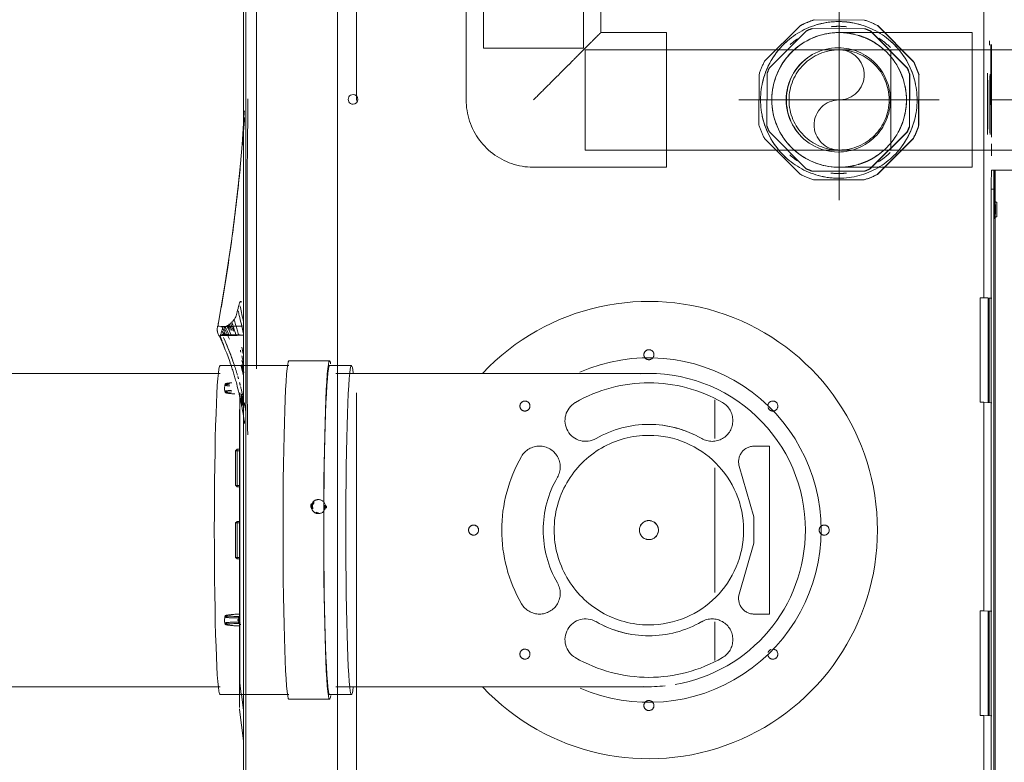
# Model space of a CAD drawing. Header units: millimetres. Extents: x -6579 to 21413, y 4748 to 42777.
# Tile 7 of 54: x 10192 to 10507, y 35955 to 36192. Entities that reach past the tile are written whole.
import ezdxf

# ---------------------------------------------------------------- set-up
doc = ezdxf.new("R2010")
doc.units = ezdxf.units.MM
doc.linetypes.add('ADSK_Осевая', pattern=[700, 500, -100, 0, -100])
doc.linetypes.add('ADSK_Скрыто', pattern=[300, 150, -150])
for name, color, linetype, lineweight in [('A-DETL-____-HDLN', 90, 'ADSK_Скрыто', 9), ('G-XREF-____-OTLN', 8, 'Continuous', 9), ('M-EQPM-____-OTLN', 50, 'Continuous', 20), ('P-PIPE-____-CNTR', 3, 'ADSK_Осевая', 20), ('P-PIPE-____-OTLN', 3, 'Continuous', 20)]:
    doc.layers.add(name, color=color, linetype=linetype, lineweight=lineweight)

# ---------------------------------------------------------------- blocks, each defined once
blk = doc.blocks.new('daa-oborudovanie-komplektkoaksialnogodymoxoda-sudliniteliami-1 - 60_100-1656877-В_Этаж 03_Отопление')
at = {"layer": 'M-EQPM-____-OTLN', "color": 94}
for p, q in [((114.99, 54), (102, 54)), ((102, 52.5), (95, 52.5)), ((136.98, 52.5), (114.99, 52.5)), ((600, 50), (136.98, 50)), ((136.98, -50), (600, -50)), ((95, -52.5), (102, -52.5)), ((114.99, -52.5), (136.98, -52.5)), ((102, -54), (114.99, -54))]:
    blk.add_line(p, q, dxfattribs=at)
at = {"layer": 'M-EQPM-____-OTLN', "color": 94, "flags": 128}
for points in [[(100, 50), (96, 50), (92.01, 50), (88.03, 50), (84.07, 50), (80.13, 50), (76.23, 50), (72.36, 50), (68.54, 50), (64.77, 50), (61.06, 50), (57.41, 50), (53.82, 50), (50.31, 50), (46.88, 50), (43.54, 50), (40.28, 50), (37.12, 50), (34.06, 50), (31.11, 50), (28.26, 50), (25.54, 50), (22.93, 50), (20.44, 50), (18.08, 50), (15.85, 50), (13.76, 50), (11.8, 50), (9.99, 50), (8.32, 50), (6.8, 50), (5.42, 50), (4.2, 50), (3.13, 50), (2.21, 50), (1.46, 50), (0.85, 50), (0.41, 50), (0.13, 50), (0.01, 50), (0, 50)], [(0, -50), (0.08, -50), (0.32, -50), (0.72, -50), (1.28, -50), (1.99, -50), (2.87, -50), (3.89, -50), (5.08, -50), (6.41, -50), (7.89, -50), (9.52, -50), (11.3, -50), (13.22, -50), (15.27, -50), (17.47, -50), (19.79, -50), (22.24, -50), (24.82, -50), (27.52, -50), (30.33, -50), (33.25, -50), (36.28, -50), (39.42, -50), (42.65, -50), (45.97, -50), (49.38, -50), (52.87, -50), (56.43, -50), (60.07, -50), (63.76, -50), (67.52, -50), (71.33, -50), (75.18, -50), (79.08, -50), (83, -50), (86.96, -50), (90.93, -50), (94.92, -50), (98.92, -50), (100, -50)]]:
    blk.add_lwpolyline(points, dxfattribs=at)
at = {"layer": 'M-EQPM-____-OTLN', "color": 94}
for radius, start, end in [(73, 43.3605, 180), (55, 66.4461, 180), (50, 99.6828, 180), (50, 88.0259, 95.986), (73, 180, 316.632), (55, 180, 293.6476), (50, 180, 273.1208)]:
    blk.add_arc((0, 0), radius, start, end, dxfattribs=at)
for centre, major_axis, start_param, end_param in [((102, 0), (0, 54), 0, 0.213423), ((102, 0), (0, 54), 3.141593, 6.283185), ((114.99, 0), (0, 54), 3.141593, 6.283185), ((95, 0), (0, 52.5), 0, 0.298494), ((95, 0), (0, 52.5), 3.141593, 6.283185), ((102, 0), (0, 52.5), 3.141593, 6.283185), ((136.98, 0), (0, 52.5), 3.141593, 6.283185), ((95, 0), (0, 52.5), 2.842447, 3.141593), ((102, 0), (0, 54), 2.955879, 3.141593)]:
    blk.add_ellipse(centre, major_axis=major_axis, ratio=0.034899, start_param=start_param, end_param=end_param, dxfattribs=at)
blk = doc.blocks.new('City Class FR - City Class F_iam-1558930-В_Этаж 03_Отопление')
at = {"layer": 'A-DETL-____-HDLN'}
for p, q in [((16.49, -107.65), (-37.14, -107.77)), ((-37.14, -107.77), (-37.13, -112.62)), ((16.5, -112.5), (16.49, -107.65)), ((-30.74, -117.41), (-14.53, -112.72)), ((-14.53, -112.72), (-6.11, -112.7)), ((-6.11, -112.7), (10.13, -117.32)), ((-39.52, -125.18), (-51.87, -125.21)), ((9.64, -125.08), (-30.22, -125.16)), ((31.29, -125.03), (18.94, -125.06)), ((-43.96, -144.65), (-43.96, -144.66)), ((23.47, -147.74), (23.47, -147.74)), ((42.42, -245.6), (-62.67, -245.83)), ((-62.61, -275.03), (-8, -274.91)), ((-62.61, -275.83), (-8, -275.71)), ((-62.61, -275.83), (-8, -275.71)), ((-41.1, -274.42), (-40.4, -274.39)), ((-8, -274.91), (42.49, -274.8)), ((-8, -275.71), (42.49, -275.6)), ((-8, -275.71), (42.49, -275.6)), ((38.75, -276.78), (42.49, -276.28)), ((47.3, -276.82), (47.3, -276.75)), ((38.72, -276.89), (-48.43, -277.11)), ((-39.23, -277.04), (2.71, -276.95)), ((-35.75, -276.93), (-35.75, -277.82)), ((-35.25, -278.26), (-35.75, -277.76)), ((-35.75, -277.82), (-35.25, -277.82)), ((-35.75, -277.82), (-35.25, -278.32)), ((-35.25, -277.82), (-35.25, -276.93)), ((-24.25, -277.79), (-35.25, -277.82)), ((-35.25, -278.32), (-35.25, -277.82)), ((-35.25, -278.32), (-24.25, -278.29)), ((-24.25, -276.91), (-24.25, -277.79)), ((-23.75, -277.73), (-24.25, -278.23)), ((-24.25, -277.79), (-23.75, -277.79)), ((-24.25, -278.29), (-23.75, -277.79)), ((-24.25, -277.79), (-24.25, -278.29)), ((-23.75, -277.79), (-23.75, -276.91)), ((-12.75, -276.89), (-12.75, -277.77)), ((-12.25, -278.21), (-12.75, -277.71)), ((-12.75, -277.77), (-12.25, -277.77)), ((-12.75, -277.77), (-12.25, -278.27)), ((-12.25, -277.77), (-12.25, -276.89)), ((-1.25, -277.74), (-12.25, -277.77)), ((-12.25, -278.27), (-12.25, -277.77)), ((-1.25, -278.24), (-12.25, -278.27)), ((-1.25, -276.86), (-1.25, -277.74)), ((-0.75, -277.68), (-1.25, -278.18)), ((-1.25, -277.74), (-0.75, -277.74)), ((-1.25, -278.24), (-0.75, -277.74)), ((-1.25, -277.74), (-1.25, -278.24)), ((-0.75, -277.74), (-0.75, -276.86)), ((38.72, -276.89), (39.09, -276.89)), ((47.19, -276.83), (47.21, -276.83)), ((-72.43, -282.56), (-72.44, -282.52)), ((-72.43, -282.62), (-72.43, -282.59)), ((-72.43, -282.68), (-72.43, -282.65)), ((-72, -283.56), (-72, -283.59))]:
    blk.add_line(p, q, dxfattribs=at)
at = {"layer": 'A-DETL-____-HDLN', "flags": 128}
for points in [[(19.5, -276.71), (18.84, -277.46), (18.8, -277.46), (18.78, -277.46), (18.77, -277.46), (18.77, -277.46), (18.76, -277.46), (18.76, -277.46), (18.76, -277.46), (18.76, -277.46)], [(-56.23, -281.78), (-56.53, -281.65), (-56.64, -281.52), (-56.7, -281.41), (-56.73, -281.32), (-56.76, -281.23), (-56.78, -281.13), (-56.81, -281.02), (-56.83, -280.9), (-56.85, -280.77), (-56.87, -280.63), (-56.89, -280.48), (-56.91, -280.32), (-56.93, -280.14), (-56.95, -279.95), (-56.97, -279.75), (-56.99, -279.54)], [(-54.25, -281.78), (-53.96, -281.65), (-53.84, -281.51), (-53.79, -281.41), (-53.75, -281.31), (-53.72, -281.22), (-53.7, -281.12), (-53.68, -281.01), (-53.66, -280.9), (-53.63, -280.77), (-53.61, -280.63), (-53.59, -280.47), (-53.57, -280.31), (-53.56, -280.13), (-53.54, -279.95), (-53.52, -279.75), (-53.5, -279.53), (-53.48, -279.31), (-53.46, -279.08), (-53.44, -278.84), (-53.43, -278.58)], [(-53.78, -276.97), (-9.63, -276.88), (38.75, -276.78)], [(-48.43, -277.11), (-9.66, -277.01), (38.72, -276.89)], [(-39.43, -277.04), (-39.37, -277.04), (-39.23, -277.04)], [(2.71, -276.95), (2.85, -276.95), (2.91, -276.94)], [(17.77, -281.62), (17.47, -281.49), (17.36, -281.36), (17.3, -281.25), (17.27, -281.16), (17.24, -281.07), (17.22, -280.97), (17.19, -280.86), (17.17, -280.74), (17.15, -280.61), (17.13, -280.47), (17.11, -280.32), (17.09, -280.16), (17.07, -279.98), (17.05, -279.79), (17.03, -279.59), (17.01, -279.38), (16.99, -279.16), (16.97, -278.93), (16.95, -278.68), (16.93, -278.43), (16.92, -278.17), (16.9, -277.9), (16.88, -277.62), (16.87, -277.33), (16.85, -277.03), (16.85, -276.96)], [(18.09, -276.83), (18.65, -277.46), (18.7, -277.46), (18.72, -277.46), (18.72, -277.46), (18.73, -277.46), (18.73, -277.46), (18.73, -277.46), (18.74, -277.46), (18.74, -277.46)], [(19.75, -281.62), (20.04, -281.49), (20.16, -281.35), (20.21, -281.25), (20.25, -281.15), (20.28, -281.06), (20.3, -280.96), (20.32, -280.85), (20.34, -280.74), (20.37, -280.61), (20.39, -280.47), (20.41, -280.31), (20.43, -280.15), (20.44, -279.97), (20.46, -279.78), (20.48, -279.58), (20.5, -279.37), (20.52, -279.15), (20.54, -278.92), (20.56, -278.68), (20.57, -278.42), (20.59, -278.16), (20.61, -277.89), (20.62, -277.61), (20.64, -277.32), (20.65, -277.02), (20.66, -276.96)], [(-56.23, -281.78), (-55.86, -281.81), (-55.48, -281.83), (-55.1, -281.83), (-54.72, -281.82), (-54.35, -281.79), (-54.25, -281.78)], [(17.77, -281.62), (18.14, -281.65), (18.52, -281.67), (18.9, -281.67), (19.28, -281.65), (19.65, -281.63), (19.75, -281.62)], [(-73.47, -284.19), (-73.55, -284.2), (-73.63, -284.21), (-73.71, -284.22), (-73.78, -284.22), (-73.86, -284.23)]]:
    blk.add_lwpolyline(points, dxfattribs=at)
at = {"layer": 'A-DETL-____-HDLN'}
for centre, major_axis, ratio, start_param, end_param in [((-112.86, -35.69), (1.55, 0), 0.005175, 3.150557, 3.490411), ((-112.86, -35.69), (1.55, 0), 0.005175, 2.792279, 3.138605), ((-112.86, -35.69), (1.55, 0), 0.005175, 5.933871, 6.274221), ((-112.86, -35.69), (1.55, 0), 0.005175, 0.002988, 0.348818), ((-10.37, -90.2), (-1.6, 0.07), 0.999987, 3.189473, 6.331065), ((-10.37, -90.2), (-1.6, 0.07), 0.999987, 0.04788, 3.189473), ((-49.93, -106.69), (-1.6, 0.07), 0.999987, 3.189473, 6.331065), ((-49.93, -106.69), (-1.6, 0.07), 0.999987, 0.04788, 1.618676), ((-49.93, -106.69), (-1.6, 0.07), 0.999987, 1.917265, 3.141593), ((29.27, -106.52), (-1.6, 0.07), 0.999987, 3.189473, 6.331065), ((29.27, -106.52), (-1.6, 0.07), 0.999987, 1.618676, 3.189473), ((29.27, -106.52), (-1.6, 0.07), 0.999987, 0.402025, 1.264023), ((-32.13, -112.6), (-4.99, 0.23), 0.999987, 0.04788, 1.897929), ((11.5, -112.51), (-4.99, 0.23), 0.999987, 1.339424, 3.189473), ((-10.24, -146.2), (-30.22, 1.38), 0.999987, 3.189473, 6.331065), ((-45.25, -126.09), (-6.62, 0.3), 0.999987, 2.665874, 5.807467), ((24.68, -125.94), (-6.62, 0.3), 0.999987, 3.713071, 6.854664), ((-10.24, -146.2), (-46.95, 2.15), 0.999987, 2.665874, 3.713071), ((-10.24, -146.2), (-46.95, 2.15), 0.999987, 5.807467, 6.854664), ((-10.24, -146.2), (-33.71, 1.54), 0.999987, 5.807467, 6.854664), ((-10.24, -146.2), (-33.71, 1.54), 0.999987, 5.807595, 6.331065), ((-10.24, -146.2), (-33.71, 1.54), 0.999987, 2.665874, 3.713071), ((45.76, -146.08), (-1.6, 0.07), 0.999987, 3.189473, 6.331065), ((-66.24, -146.32), (-1.6, 0.07), 0.999987, 3.189473, 6.331065), ((-66.24, -146.32), (-1.6, 0.07), 0.999987, 0.04788, 3.189473), ((-10.24, -146.2), (-30.22, 1.38), 0.999987, 0.04788, 3.189473), ((-10.24, -146.2), (-33.71, 1.54), 0.999987, 2.665874, 3.189473), ((45.76, -146.08), (-1.6, 0.07), 0.999987, 0.04788, 3.189473), ((-45.17, -166.46), (-6.62, 0.3), 0.999987, 0.571479, 3.713071), ((24.77, -166.31), (-6.62, 0.3), 0.999987, 5.807467, 8.949059), ((-30.36, -181.21), (-6.62, 0.3), 0.999987, 4.23667, 7.378263), ((-10.24, -146.2), (-33.71, 1.54), 0.999987, 1.095078, 2.142275), ((10.02, -181.12), (-6.62, 0.3), 0.999987, 2.142275, 5.283868), ((-49.76, -185.88), (-1.6, 0.07), 0.999987, 3.189473, 6.331065), ((29.44, -185.71), (-1.6, 0.07), 0.999987, 3.189473, 6.331065), ((-49.76, -185.88), (-1.6, 0.07), 0.999987, 0.04788, 3.189473), ((-10.24, -146.2), (-46.95, 2.15), 0.999987, 1.095078, 2.142275), ((29.44, -185.71), (-1.6, 0.07), 0.999987, 0.04788, 3.189473), ((-10.12, -202.2), (-1.6, 0.07), 0.999987, 3.189473, 6.331065), ((-10.12, -202.2), (-1.6, 0.07), 0.999987, 0.04788, 3.189473), ((-17.52, -251.77), (-2.25, 0.1), 0.999987, 3.189473, 6.331065), ((-17.51, -251.71), (-2, 0.09), 0.999987, 4.142626, 4.986416), ((-17.51, -251.66), (-2, 0.09), 0.999987, 4.177243, 4.89457), ((-17.52, -251.72), (-2.5, 0.11), 0.999987, 4.581485, 4.843332), ((-17.52, -251.77), (-2.25, 0.1), 0.999987, 0.04788, 3.189473), ((-17.51, -251.66), (-2, 0.09), 0.999987, 0.864511, 1.970028), ((-17.51, -251.71), (-2, 0.09), 0.999987, 0.899128, 1.95187), ((-17.52, -251.72), (-2.5, 0.11), 0.999987, 1.271607, 1.737534), ((-17.51, -251.71), (-2, 0.09), 0.999987, 2.712157, 3.141593), ((-54.11, -272.4), (0.15, 9.37), 0.052485, 2.450078, 3.147693), ((-53.67, -272.41), (0.14, 8.88), 0.052485, 2.499231, 3.818154), ((17.35, -276.94), (0.499, 0.026), 0.526838, 3.080388, 3.141593), ((17.14, -272.26), (-0.18, 8.87), 0.051989, 2.126511, 4.14449), ((18.13, -277.01), (-0.5, 0.007), 0.537135, 0.061675, 1.509599), ((17.58, -272.25), (-0.19, 9.37), 0.051989, 3.135501, 4.14449), ((19.37, -277.01), (0.5, 0.009), 0.537128, 4.772998, 6.220923), ((19.89, -272.24), (0.15, 9.37), 0.052485, 2.138704, 3.147693), ((20.33, -272.25), (0.14, 8.88), 0.052485, 2.138704, 4.156683), ((20.16, -276.93), (-0.499, 0.024), 0.526816, 3.141593, 3.20338), ((-56.86, -272.42), (-0.18, 8.87), 0.051989, 2.688037, 3.615339), ((-56.42, -272.41), (-0.19, 9.37), 0.051989, 2.576385, 3.135162), ((-56.42, -272.41), (-0.19, 9.37), 0.051989, 3.135501, 3.734914), ((-54.11, -272.4), (0.15, 9.37), 0.052485, 3.148085, 3.729955), ((17.58, -272.25), (-0.19, 9.37), 0.051989, 2.548225, 3.135162), ((19.89, -272.24), (0.15, 9.37), 0.052485, 3.148085, 3.729955)]:
    blk.add_ellipse(centre, major_axis=major_axis, ratio=ratio, start_param=start_param, end_param=end_param, dxfattribs=at)
for points, knots in [([(-62.92, -279.91), (-60.84, -279.19), (-54.63, -277.3), (-48.27, -276.03), (-44.05, -275.41)], [0.1493516, 0.1493516, 0.1493516, 0.1493516, 0.25, 0.4457121, 0.4457121, 0.4457121, 0.4457121]), ([(-60.14, -275.71), (-60.74, -275.82), (-61.62, -275.98), (-62.49, -276.14), (-62.77, -276.2)], [0.66037491, 0.66037491, 0.66037491, 0.66037491, 0.6875, 0.70038006, 0.70038006, 0.70038006, 0.70038006]), ([(-62.71, -276.45), (-62.36, -276.36), (-61.52, -276.14), (-60.66, -275.94), (-60.15, -275.82)], [-0.76643253, -0.76643253, -0.76643253, -0.76643253, -0.75, -0.72618699, -0.72618699, -0.72618699, -0.72618699]), ([(-62.65, -276.64), (-62.08, -276.49), (-60.98, -276.2), (-59.88, -275.93), (-59.35, -275.81)], [-0.77724897, -0.77724897, -0.77724897, -0.77724897, -0.75, -0.72529146, -0.72529146, -0.72529146, -0.72529146]), ([(-49.56, -275.74), (-50.28, -275.87), (-51.56, -276.12), (-52.84, -276.39), (-53.41, -276.52)], [0.63333895, 0.63333895, 0.63333895, 0.63333895, 0.66666667, 0.69357634, 0.69357634, 0.69357634, 0.69357634]), ([(-49.73, -275.9), (-50.32, -276.01), (-51.36, -276.22), (-52.41, -276.44), (-52.87, -276.54)], [0.63917647, 0.63917647, 0.63917647, 0.63917647, 0.66666667, 0.68828435, 0.68828435, 0.68828435, 0.68828435]), ([(-50.53, -275.84), (-50.98, -275.93), (-51.68, -276.06), (-52.37, -276.2), (-52.61, -276.26)], [-0.35431054, -0.35431054, -0.35431054, -0.35431054, -0.33333333, -0.32179929, -0.32179929, -0.32179929, -0.32179929]), ([(-49.75, -276.02), (-50.3, -276.12), (-51.23, -276.31), (-52.15, -276.5), (-52.53, -276.59)], [0.64100277, 0.64100277, 0.64100277, 0.64100277, 0.66666667, 0.68457718, 0.68457718, 0.68457718, 0.68457718]), ([(-50.69, -276.3), (-50.91, -276.35), (-51.39, -276.44), (-51.87, -276.55), (-52.13, -276.6)], [0.65642177, 0.65642177, 0.65642177, 0.65642177, 0.66666667, 0.67892034, 0.67892034, 0.67892034, 0.67892034]), ([(-50.64, -276.38), (-50.87, -276.43), (-51.36, -276.53), (-51.85, -276.64), (-52.1, -276.69)], [0.65582065, 0.65582065, 0.65582065, 0.65582065, 0.66666667, 0.67885603, 0.67885603, 0.67885603, 0.67885603]), ([(-50.59, -276.46), (-50.83, -276.51), (-51.34, -276.62), (-51.84, -276.73), (-52.1, -276.78)], [0.6552338, 0.6552338, 0.6552338, 0.6552338, 0.66666667, 0.67899935, 0.67899935, 0.67899935, 0.67899935]), ([(-49.57, -276.35), (-50.15, -276.46), (-50.95, -276.63), (-51.75, -276.8), (-51.97, -276.85)], [0.63938648, 0.63938648, 0.63938648, 0.63938648, 0.66666667, 0.67711014, 0.67711014, 0.67711014, 0.67711014]), ([(18.07, -276.88), (18.1, -276.94), (18.16, -277.03), (18.29, -277.14), (18.48, -277.25), (18.63, -277.27), (18.75, -277.28)], [0.1875, 0.1875, 0.1875, 0.1875, 0.375, 0.53125, 0.6875, 1, 1, 1, 1]), ([(18.75, -277.28), (18.82, -277.27), (18.94, -277.26), (19.11, -277.2), (19.26, -277.1), (19.33, -277.02), (19.36, -276.98)], [0, 0, 0, 0, 0.1875, 0.375, 0.53125, 0.6875, 0.6875, 0.6875, 0.6875]), ([(42.55, -276.86), (42.39, -276.86), (41.98, -276.86), (41.29, -276.86), (40.61, -276.86), (40.05, -276.85), (39.63, -276.84), (39.27, -276.83), (38.98, -276.81), (38.83, -276.8), (38.75, -276.78)], [0.7113946, 0.7113946, 0.7113946, 0.7113946, 0.75, 0.8125, 0.875, 0.90625, 0.9375, 0.96875, 0.984375, 1, 1, 1, 1])]:
    blk.add_open_spline(points, degree=3, knots=knots, dxfattribs=at)
for points in [[(-62.64, -275.95), (-62.5, -275.91), (-62.36, -275.88), (-62.22, -275.85)], [(-62.48, -276.16), (-62.02, -276.05), (-61.56, -275.94), (-61.1, -275.83)], [(-55.82, -276.73), (-54.42, -276.38), (-53.01, -276.05), (-51.6, -275.74)], [(-50.68, -275.55), (-49.77, -275.37), (-48.86, -275.2), (-47.95, -275.03)], [(-44, -275.4), (-44.24, -275.44), (-44.49, -275.48), (-44.74, -275.51)], [(19.87, -277.02), (19.86, -276.97), (19.88, -276.88), (19.97, -276.74), (20.11, -276.63), (20.22, -276.58), (20.28, -276.57)], [(-62.73, -278.78), (-61.65, -278.42), (-60.55, -278.07), (-59.45, -277.74)], [(-59.02, -277.61), (-58.75, -277.53), (-58.47, -277.45), (-58.2, -277.38)], [(-57.06, -277.06), (-56.75, -276.98), (-56.44, -276.89), (-56.13, -276.81)], [(17.6, -276.88), (17.62, -276.93), (17.63, -276.98), (17.63, -277.02)], [(18.09, -277.28), (18.1, -277.18), (18.08, -277.08), (18.04, -276.99)], [(19.45, -276.98), (19.42, -277.08), (19.4, -277.18), (19.4, -277.28)], [(38.72, -276.89), (38.73, -276.89), (38.73, -276.88), (38.74, -276.87)], [(42.5, -276.88), (41.42, -276.88), (40.16, -276.89), (38.72, -276.89)], [(47.18, -276.82), (47.15, -276.83), (47.12, -276.83), (47.08, -276.83)], [(47.24, -276.82), (47.24, -276.82), (47.23, -276.82), (47.21, -276.83)], [(-74.83, -283.13), (-74.83, -283.13), (-74.82, -283.1), (-74.82, -283.06)], [(-72.86, -282.2), (-72.89, -282.19), (-72.92, -282.18), (-72.96, -282.17)], [(-72.58, -282.34), (-72.6, -282.32), (-72.63, -282.3), (-72.67, -282.29)], [(-72.52, -282.38), (-72.54, -282.36), (-72.56, -282.35), (-72.58, -282.34)], [(-72.51, -283.06), (-72.47, -283.07), (-72.41, -283.1), (-72.36, -283.12), (-72.33, -283.13)], [(-72.46, -282.45), (-72.47, -282.44), (-72.47, -282.43), (-72.48, -282.42)], [(-72.42, -282.78), (-72.43, -282.78), (-72.43, -282.74), (-72.43, -282.69)], [(-72.42, -282.74), (-72.42, -282.77), (-72.42, -282.78), (-72.42, -282.78)], [(-75, -284.12), (-75, -284.12), (-75, -284.09), (-75, -284.04)], [(-74.84, -283.08), (-74.83, -283.12), (-74.83, -283.13), (-74.83, -283.13)], [(-72.21, -283.18), (-72.18, -283.2), (-72.16, -283.21), (-72.13, -283.23)], [(-72.13, -283.23), (-72.11, -283.24), (-72.08, -283.27), (-72.05, -283.3), (-72.04, -283.31)], [(-72, -283.59), (-72, -283.65), (-72.01, -283.69), (-72.01, -283.69)], [(-72.01, -283.69), (-72.01, -283.7), (-72.01, -283.69), (-72.01, -283.66)]]:
    blk.add_open_spline(points, degree=3, dxfattribs=at)
at = {"layer": 'G-XREF-____-OTLN'}
for p, q in [((-125.51, 32.96), (-125.36, -35.87)), ((-138.06, -37.04), (-146.71, -37.06)), ((-135.94, -36.99), (-138.06, -37)), ((-138.06, -37), (-135.94, -36.99)), ((-130.01, -37.01), (-133.82, -37.02)), ((-125.37, -36.24), (-125.36, -36.07)), ((-125.37, -36.24), (-125.37, -37.04)), ((-125.37, -36.24), (-125.37, -37.04)), ((-125.36, -35.87), (89.64, -35.4)), ((-125.36, -36.07), (-109.87, -36.03)), ((83.63, -35.82), (-119.37, -36.26)), ((-119.37, -37.06), (-119.37, -36.26)), ((83.63, -36.62), (-119.37, -37.06)), ((-115.11, -35.29), (-115.42, -35.84)), ((-110.3, -35.83), (-110.62, -35.28)), ((-84.56, -36.77), (-84.68, -39.36)), ((-51.2, -37.64), (-84.6, -37.71)), ((-84.56, -36.98), (-84.56, -37.97)), ((-51.16, -36.7), (-51.28, -39.29)), ((15.44, -36.56), (15.32, -39.15)), ((48.79, -37.59), (15.39, -37.66)), ((48.8, -37.42), (15.4, -37.49)), ((15.44, -37.76), (15.44, -36.76)), ((48.79, -37.69), (15.44, -37.76)), ((48.72, -39.07), (48.84, -36.49)), ((-84.68, -39.36), (-193.86, -39.6)), ((-165.28, -37.75), (-166.72, -37.76)), ((-84.68, -39.36), (-84.67, -40.56)), ((-84.56, -37.97), (-84.67, -40.56)), ((-84.67, -40.56), (-51.27, -40.49)), ((-51.21, -37.81), (-84.61, -37.88)), ((-84.56, -37.97), (-51.21, -37.9)), ((-51.28, -39.29), (15.32, -39.15)), ((-51.27, -40.49), (-51.28, -39.29)), ((15.32, -39.15), (15.33, -40.35)), ((15.44, -37.76), (15.33, -40.35)), ((15.33, -40.35), (48.73, -40.27)), ((48.72, -39.07), (157.91, -38.84)), ((48.73, -40.27), (48.72, -39.07)), ((-62.72, -245.83), (-192.63, -246.11)), ((157.57, -245.35), (42.47, -245.6)), ((-203.47, -275.34), (-62.66, -275.03)), ((-203.46, -276.13), (-62.66, -275.83)), ((-203.46, -276.13), (-62.66, -275.83)), ((42.53, -274.8), (168.53, -274.53)), ((42.54, -275.6), (168.54, -275.33)), ((42.54, -275.6), (168.54, -275.33)), ((42.54, -276.27), (47.56, -275.59)), ((57.34, -275.57), (47.29, -276.82)), ((47.3, -276.82), (57.33, -275.57)), ((47.3, -276.82), (47.3, -276.75)), ((47.19, -276.83), (47.21, -276.83)), ((-72.43, -282.56), (-72.44, -282.52)), ((-72.43, -282.62), (-72.43, -282.59)), ((-72.43, -282.68), (-72.43, -282.65)), ((-72, -283.56), (-72, -283.59))]:
    blk.add_line(p, q, dxfattribs=at)
at = {"layer": 'G-XREF-____-OTLN', "flags": 128}
for points in [[(-115.42, -35.84), (-115.79, -36.09), (-115.81, -36.09)], [(-110.3, -35.83), (-109.93, -36.08), (-109.91, -36.08)], [(-147.61, -274.58), (-146.91, -274.59), (-142.2, -274.65), (-134.02, -274.7), (-122.97, -274.72), (-116.49, -274.72), (-104.94, -274.72), (-89.02, -274.71), (-75.18, -274.69)], [(-143.85, -275.72), (-143.21, -275.74), (-133.08, -276.42), (-126.96, -276.95), (-119.75, -277.66), (-111.53, -278.58), (-102.2, -279.77), (-87.51, -281.94), (-74.99, -284.07)], [(-72.19, -274.69), (-72.81, -274.69), (-73.4, -274.69), (-74.44, -274.69), (-75.18, -274.7)], [(-72.19, -274.69), (-64.49, -274.65), (-57.96, -274.62), (-52.55, -274.58), (-48.02, -274.54), (-41.82, -274.44), (-41.1, -274.42)], [(-72.01, -283.7), (-72.76, -284.01), (-73.12, -284.12), (-73.3, -284.16), (-73.47, -284.19), (-73.55, -284.2), (-73.63, -284.21), (-73.71, -284.22), (-73.78, -284.22), (-73.86, -284.23), (-74.01, -284.23), (-75.01, -284.13)]]:
    blk.add_lwpolyline(points, dxfattribs=at)
at = {"layer": 'G-XREF-____-OTLN'}
for centre, major_axis, ratio, start_param, end_param in [((-155.87, -37.29), (9.62, 0.02), 0.005175, 6.282937, 9.42453), ((-155.87, -37.29), (9.62, 0.02), 0.005175, 3.145864, 6.278927), ((-155.87, -37.12), (9.62, 0.02), 0.005175, 6.282937, 9.42453), ((-155.87, -37.12), (9.62, 0.02), 0.005175, 3.145864, 6.278927), ((-146.39, -37.52), (9.62, 0.02), 0.005175, 6.282937, 9.42453), ((-146.39, -37.52), (9.62, 0.02), 0.005175, 3.145864, 6.278927), ((-119.37, -36.23), (6, 0.01), 0.005175, 3.141593, 4.712141), ((-119.37, -37.03), (6, 0.01), 0.005175, 3.141593, 4.712141), ((-125.36, -35.87), (0, 0.2), 0.000248, 3.932166, 4.717564), ((-112.86, -36.09), (2.99, 0.01), 0.005175, 1.570548, 3.141345), ((-112.86, -36.09), (2.99, 0.01), 0.005175, 3.141345, 4.712141), ((-112.86, -35.84), (2.56, 0.01), 0.005175, 1.570548, 3.138605), ((-112.86, -35.84), (2.56, 0.01), 0.005175, 3.141345, 4.712141), ((-112.86, -35.29), (2.24, 0), 0.005175, 0.002988, 3.138605), ((-112.86, -35.29), (2.24, 0), 0.005175, 3.150557, 6.274221), ((-112.86, -35.69), (1.55, 0), 0.005175, 3.150557, 6.274221), ((-112.86, -35.69), (1.55, 0), 0.005175, 0.002988, 3.138605), ((-112.86, -35.84), (2.56, 0.01), 0.005175, 0.002988, 1.570548), ((-112.86, -35.84), (2.56, 0.01), 0.005175, 4.712141, 6.282937), ((-112.86, -36.09), (2.99, 0.01), 0.005175, 4.712141, 7.853734), ((-146.38, -38.32), (10, 0.02), 0.005175, 2.827185, 3.141345), ((-146.38, -38.32), (10, 0.02), 0.005175, 3.145848, 3.455504), ((-146.42, -38.31), (9.62, 0.02), 0.005175, 0.314673, 3.141345), ((-146.42, -38.31), (9.62, 0.02), 0.005175, 3.145864, 6.278927), ((-147.54, -241), (-1.55, 0.07), 0.999987, 3.189473, 6.331065), ((-147.54, -241), (-1.55, 0.07), 0.999987, 0.04788, 3.189473)]:
    blk.add_ellipse(centre, major_axis=major_axis, ratio=ratio, start_param=start_param, end_param=end_param, dxfattribs=at)
for points in [[(-136.82, -275.99), (-138.43, -275.86), (-140.04, -275.74), (-141.65, -275.62)], [(-133, -276.3), (-133.91, -276.23), (-134.81, -276.15), (-135.71, -276.08)], [(-68.35, -276.4), (-67.66, -276.23), (-66.97, -276.08), (-66.27, -275.92)], [(-67.39, -276.83), (-67.17, -276.78), (-66.96, -276.72), (-66.74, -276.66)], [(-62.67, -276.21), (-62.61, -276.19), (-62.55, -276.18), (-62.48, -276.16)], [(-76.48, -279.64), (-75.12, -279.16), (-73.74, -278.7), (-72.34, -278.26)], [(-76.1, -280.01), (-75.24, -279.68), (-74.36, -279.37), (-73.48, -279.06)], [(-73.96, -278.87), (-74.67, -279.07), (-75.37, -279.28), (-76.07, -279.49)], [(-75.74, -280.36), (-75.05, -280.09), (-74.36, -279.82), (-73.66, -279.57)], [(-75.09, -280.99), (-74.15, -280.58), (-73.19, -280.18), (-72.23, -279.8)], [(-71.38, -282.2), (-68.54, -280.91), (-65.68, -279.78), (-62.78, -278.8)], [(-69.56, -281.4), (-67.6, -280.56), (-65.61, -279.79), (-63.6, -279.08)], [(46.62, -276.84), (46.41, -276.84), (45.9, -276.85), (45.21, -276.85), (44.82, -276.86)], [(47.18, -276.82), (47.15, -276.83), (47.12, -276.83), (47.08, -276.83)], [(47.24, -276.82), (47.24, -276.82), (47.23, -276.82), (47.21, -276.83)], [(-74.47, -279.96), (-74.9, -280.1), (-75.32, -280.24), (-75.75, -280.39)], [(-75.4, -280.69), (-74.87, -280.47), (-74.35, -280.26), (-73.82, -280.05)], [(-74.37, -280.39), (-74.7, -280.51), (-75.03, -280.63), (-75.36, -280.75)], [(-74.3, -280.84), (-74.58, -280.94), (-74.85, -281.05), (-75.13, -281.16)], [(-74.32, -281.72), (-74.56, -281.83), (-74.79, -281.93), (-75.03, -282.04)], [(-74.94, -282.41), (-74.76, -282.45), (-74.59, -282.5), (-74.44, -282.54)], [(-74.91, -281.66), (-74.01, -281.23), (-73.1, -280.81), (-72.18, -280.42)], [(-74.13, -281.85), (-74.24, -281.83), (-74.47, -281.77), (-74.76, -281.7), (-74.91, -281.66)], [(-74.83, -283.13), (-74.83, -283.13), (-74.82, -283.1), (-74.82, -283.06)], [(-72.15, -281.49), (-72.92, -281.82), (-73.68, -282.17), (-74.44, -282.54)], [(-74.44, -282.54), (-74.29, -282.58), (-74.01, -282.65), (-73.78, -282.71), (-73.67, -282.74)], [(-74.13, -281.85), (-73.07, -281.32), (-71.99, -280.83), (-70.91, -280.35)], [(-73.38, -282.05), (-73.57, -281.99), (-73.8, -281.94), (-74.13, -281.85)], [(-72.11, -281.99), (-72.63, -282.23), (-73.15, -282.48), (-73.67, -282.74)], [(-73.67, -282.74), (-73.34, -282.82), (-72.88, -282.94), (-72.61, -283.03), (-72.51, -283.06)], [(-72.96, -282.17), (-72.67, -282.02), (-72.38, -281.88), (-72.09, -281.74)], [(-72.86, -282.2), (-72.89, -282.19), (-72.92, -282.18), (-72.96, -282.17)], [(-72.79, -282.23), (-72.55, -282.12), (-72.32, -282), (-72.08, -281.88)], [(-72.58, -282.34), (-72.6, -282.32), (-72.66, -282.29), (-72.74, -282.25), (-72.79, -282.23)], [(-72.52, -282.38), (-72.54, -282.36), (-72.56, -282.35), (-72.58, -282.34)], [(-72.51, -283.06), (-72.47, -283.07), (-72.41, -283.1), (-72.36, -283.12), (-72.33, -283.13)], [(-72.46, -282.45), (-72.47, -282.44), (-72.47, -282.43), (-72.48, -282.42)], [(-72.42, -282.78), (-72.43, -282.78), (-72.43, -282.74), (-72.43, -282.69)], [(-72.06, -281.92), (-72.06, -281.48), (-72.07, -280.99), (-72.08, -280.49)], [(-72.03, -283.06), (-72.04, -282.75), (-72.05, -282.36), (-72.06, -281.92)], [(-70.39, -282.62), (-70.93, -282.87), (-71.47, -283.12), (-72.01, -283.39)], [(-72, -283.59), (-69.06, -282.2), (-66.04, -280.98), (-62.96, -279.92)], [(-68.31, -281.87), (-69.55, -282.39), (-70.78, -282.94), (-72, -283.52)], [(-68.55, -282.05), (-69.71, -282.54), (-70.86, -283.05), (-72, -283.59)], [(-70.37, -282.69), (-70.91, -282.94), (-71.46, -283.19), (-72, -283.46)], [(-72.33, -283.13), (-72.29, -283.15), (-72.21, -283.18), (-72.16, -283.21), (-72.13, -283.23)], [(-72.13, -283.23), (-72.11, -283.24), (-72.08, -283.27), (-72.05, -283.3), (-72.04, -283.31)], [(-72, -283.59), (-72, -283.65), (-72.01, -283.69), (-72.01, -283.69)]]:
    blk.add_open_spline(points, degree=3, dxfattribs=at)
for points, knots in [([(-82.76, -276.52), (-82.84, -276.57), (-82.96, -276.67), (-82.96, -276.86), (-82.58, -277.1), (-81.72, -277.36), (-80.31, -277.68), (-78.96, -277.98), (-78, -278.32), (-77.5, -278.6), (-77.09, -278.9), (-76.53, -279.3), (-75.95, -279.85), (-75.41, -280.57), (-75.03, -281.3), (-74.89, -281.98), (-74.92, -282.8), (-75.07, -283.64), (-75, -284.21), (-75, -284.11), (-75, -284.04)], [0.2, 0.2, 0.2, 0.2, 0.2125, 0.225, 0.25, 0.275, 0.3, 0.35, 0.375, 0.4, 0.425, 0.45, 0.5, 0.55, 0.6, 0.65, 0.7, 0.8, 0.9, 1, 1, 1, 1]), ([(-76.51, -275.86), (-78.06, -276.18), (-79.73, -276.54), (-81.38, -276.93), (-81.53, -276.97)], [-0.20063014, -0.20063014, -0.20063014, -0.20063014, -0.125, -0.1172475, -0.1172475, -0.1172475, -0.1172475]), ([(-79.99, -277.58), (-79.5, -277.45), (-77.15, -276.85), (-74.73, -276.29), (-72.76, -275.88)], [-0.8999686, -0.8999686, -0.8999686, -0.8999686, -0.875, -0.7802676, -0.7802676, -0.7802676, -0.7802676]), ([(-75.12, -275.89), (-75.11, -276.12), (-75.09, -276.8), (-75.04, -278.1), (-74.98, -279.73), (-74.92, -281.26), (-74.87, -282.52), (-74.84, -283.08), (-74.83, -283.13), (-74.83, -283.13)], [-0.7282105, -0.7282105, -0.7282105, -0.7282105, -0.6666667, -0.5555556, -0.4444444, -0.3333333, -0.2222222, -0.1111111, -0.066232, -0.066232, -0.066232, -0.066232]), ([(-72.22, -275.89), (-72.22, -276.09), (-72.24, -276.73), (-72.28, -277.96), (-72.32, -279.53), (-72.36, -281.01), (-72.4, -282.22), (-72.42, -282.73), (-72.42, -282.78), (-72.42, -282.78)], [0.2766928, 0.2766928, 0.2766928, 0.2766928, 0.3333333, 0.4444444, 0.5555556, 0.6666667, 0.7777778, 0.8888889, 0.928379, 0.928379, 0.928379, 0.928379]), ([(-72.08, -280.49), (-72.09, -279.99), (-72.11, -278.95), (-72.14, -277.48), (-72.16, -276.41), (-72.17, -275.98), (-72.17, -275.86)], [0.4444444, 0.4444444, 0.4444444, 0.4444444, 0.5555556, 0.6666667, 0.7777778, 0.8540788, 0.8540788, 0.8540788, 0.8540788]), ([(-65.58, -276.37), (-65.15, -276.27), (-64.44, -276.1), (-63.72, -275.93), (-63.43, -275.87)], [-0.77045805, -0.77045805, -0.77045805, -0.77045805, -0.75, -0.73652894, -0.73652894, -0.73652894, -0.73652894]), ([(-64.11, -276.3), (-63.86, -276.24), (-63.39, -276.12), (-62.91, -276.01), (-62.69, -275.96)], [-0.76186594, -0.76186594, -0.76186594, -0.76186594, -0.75, -0.73942014, -0.73942014, -0.73942014, -0.73942014]), ([(-75, -284.04), (-75.57, -283.94), (-77.9, -283.52), (-83.74, -282.5), (-92.53, -281.09), (-103.11, -279.57), (-113.72, -278.24), (-121.45, -277.4), (-125.64, -276.98), (-126.29, -276.92)], [-113.969137, -113.969137, -113.969137, -113.969137, -112.219955, -106.876147, -96.188533, -85.500918, -74.813303, -64.125688, -62.174224, -62.174224, -62.174224, -62.174224]), ([(-77.28, -278.89), (-76.18, -278.54), (-74.55, -278.04), (-72.89, -277.57), (-72.36, -277.43)], [-0.93240576, -0.93240576, -0.93240576, -0.93240576, -0.875, -0.84881429, -0.84881429, -0.84881429, -0.84881429]), ([(44.82, -276.86), (44.44, -276.86), (43.79, -276.86), (43, -276.86), (42.67, -276.86), (42.59, -276.86)], [0.5, 0.5, 0.5, 0.5, 0.625, 0.6875, 0.7079097, 0.7079097, 0.7079097, 0.7079097]), ([(-74.82, -283.06), (-74.82, -283.01), (-74.81, -282.95), (-74.83, -282.85), (-74.88, -282.8), (-74.92, -282.77)], [-1, -1, -1, -1, -0.8, -0.7, -0.6, -0.6, -0.6, -0.6]), ([(-72.01, -283.69), (-72.01, -283.7), (-72.02, -283.65), (-72.02, -283.36), (-72.03, -283.06)], [0.0718029, 0.0718029, 0.0718029, 0.0718029, 0.1111111, 0.2222222, 0.2222222, 0.2222222, 0.2222222])]:
    blk.add_open_spline(points, degree=3, knots=knots, dxfattribs=at)
blk = doc.blocks.new('City Class FR - City Class 25 FR-1559149-В_Этаж 03_Отопление')
at = {"layer": 'A-DETL-____-HDLN'}
for p, q in [((-13.29, -146.04), (-13.29, -146.06)), ((-7.2, -146.34), (-7.2, -146.32))]:
    blk.add_line(p, q, dxfattribs=at)
for centre, start_param, end_param in [((-10.24, -146.2), 3.1873, 6.328892), ((-10.24, -146.18), 4.758096, 5.805294), ((-10.24, -146.18), 3.1873, 4.496297), ((-10.24, -146.18), 6.067093, 6.328892), ((-10.24, -146.18), 0.045707, 1.354704), ((-10.24, -146.2), 0.045707, 3.1873), ((-10.24, -146.18), 1.616504, 3.1873)]:
    blk.add_ellipse(centre, major_axis=(-3.04, 0.14), ratio=0.999987, start_param=start_param, end_param=end_param, dxfattribs=at)
blk.add_blockref('City Class FR - City Class F_iam-1558930-В_Этаж 03_Отопление', (0, 0))
blk = doc.blocks.new('ADSK_Полипропилен_Муфта с накидной гайкой - 32 x 1_-V63-В_Этаж 03_Отопление')
at = {"layer": 'A-DETL-____-HDLN', "color": 1}
for p, q in [((20805.31, 36191.8), (20789.15, 36191.84)), ((20784.91, 36190.09), (20773.45, 36178.69)), ((20786.87, 36188.38), (20774.97, 36176.53)), ((20805.42, 36189.06), (20788.63, 36189.1)), ((20798.37, 36191.29), (20798.35, 36191.29)), ((20819.02, 36176.43), (20807.17, 36188.33)), ((20807.25, 36188.33), (20819.1, 36176.43)), ((20820.94, 36178.58), (20809.54, 36190.04)), ((20809.54, 36190.04), (20809.62, 36190.03)), ((20809.62, 36190.03), (20821.03, 36178.58)), ((20821.03, 36178.58), (20820.94, 36178.58)), ((20771.69, 36174.46), (20771.65, 36158.29)), ((20774.24, 36174.78), (20774.21, 36157.98)), ((20819.71, 36157.88), (20819.74, 36174.68)), ((20819.83, 36174.67), (20819.79, 36157.88)), ((20822.65, 36158.18), (20822.69, 36174.35)), ((20822.69, 36174.35), (20822.77, 36174.34)), ((20822.77, 36174.34), (20822.74, 36158.18)), ((20773.4, 36154.05), (20784.8, 36142.6)), ((20774.93, 36156.23), (20786.78, 36144.33)), ((20807.08, 36144.28), (20818.98, 36156.13)), ((20819.06, 36156.13), (20807.16, 36144.28)), ((20809.44, 36142.55), (20820.89, 36153.95)), ((20820.98, 36153.95), (20809.52, 36142.54)), ((20820.89, 36153.95), (20820.98, 36153.95)), ((20788.53, 36143.6), (20805.32, 36143.56)), ((20795.96, 36141.35), (20795.97, 36141.35)), ((20789.03, 36140.84), (20805.2, 36140.8))]:
    blk.add_line(p, q, dxfattribs=at)
for centre, major_axis, start_param, end_param in [((20797.17, 36166.32), (1.28, 26.72), 0.352619, 0.524193), ((20797.26, 36166.32), (1.28, 26.72), 0.352619, 0.475664), ((20797.17, 36166.32), (1.28, 26.72), 5.850406, 6.02198), ((20797.16, 36166.32), (1.2, 24.97), 0.045707, 3.1873), ((20797.26, 36166.32), (1.28, 26.72), 0.483085, 0.524193), ((20796.97, 36166.33), (1.16, 24.22), 0.399272, 0.47754), ((20797.17, 36166.32), (1.2, 24.97), 0.045707, 0.359747), ((20797.13, 36166.32), (1.12, 23.47), 0.045707, 0.149727), ((20797.16, 36166.32), (1.2, 24.97), 3.1873, 6.328893), ((20797.13, 36166.32), (1.12, 23.47), 6.224873, 6.328892), ((20797.17, 36166.32), (1.2, 24.97), 6.01402, 6.328893), ((20796.97, 36166.33), (1.16, 24.22), 5.897059, 5.975328), ((20797.13, 36166.32), (1.12, 23.47), 0.640886, 0.7702), ((20797.13, 36166.32), (1.12, 23.47), 5.551821, 5.75429), ((20797.17, 36166.32), (1.2, 24.97), 0.780259, 1.405189), ((20796.97, 36166.33), (0.8, 16.63), 0.045707, 3.1873), ((20796.97, 36166.33), (0.8, 16.63), 3.1873, 6.328892), ((20797.17, 36166.32), (1.2, 24.97), 4.964903, 5.598015), ((20797.06, 36166.33), (0.8, 16.63), 0.569306, 2.401902), ((20797.17, 36166.32), (1.28, 26.72), 1.138017, 1.309591), ((20796.97, 36166.33), (1.16, 24.22), 1.18467, 1.262939), ((20796.97, 36166.33), (1.16, 24.22), 5.111661, 5.189929), ((20797.06, 36166.33), (1.16, 24.22), 5.150795, 5.189929), ((20797.17, 36166.32), (1.28, 26.72), 5.065008, 5.236582), ((20797.26, 36166.32), (1.28, 26.72), 5.065008, 5.236582), ((20797.17, 36166.32), (1.2, 24.97), 1.827776, 2.452922), ((20797.17, 36166.32), (1.2, 24.97), 3.918003, 4.55133), ((20797.17, 36166.32), (1.28, 26.72), 1.923416, 2.09499), ((20796.97, 36166.33), (1.16, 24.22), 1.970068, 2.048337), ((20796.97, 36166.33), (1.16, 24.22), 4.326263, 4.404531), ((20797.06, 36166.33), (1.16, 24.22), 4.326263, 4.404531), ((20797.17, 36166.32), (1.28, 26.72), 4.27961, 4.451184), ((20797.26, 36166.32), (1.28, 26.72), 4.27961, 4.451184), ((20797.13, 36166.32), (1.12, 23.47), 2.460076, 2.593062), ((20797.13, 36166.32), (1.12, 23.47), 3.760961, 3.965144), ((20796.97, 36166.33), (1.16, 24.22), 2.755467, 2.833735), ((20797.17, 36166.32), (1.28, 26.72), 2.708814, 2.880388), ((20797.17, 36166.32), (1.2, 24.97), 2.9255, 3.1873), ((20797.13, 36166.32), (1.12, 23.47), 3.081325, 3.1873), ((20797.13, 36166.32), (1.12, 23.47), 3.1873, 3.293275), ((20797.17, 36166.32), (1.28, 26.72), 3.494212, 3.665786), ((20797.26, 36166.32), (1.28, 26.72), 3.494212, 3.665786), ((20796.97, 36166.33), (1.16, 24.22), 3.540865, 3.619133)]:
    blk.add_ellipse(centre, major_axis=major_axis, ratio=0.999987, start_param=start_param, end_param=end_param, dxfattribs=at)
blk = doc.blocks.new('ADSK_Полипропилен_Отвод - Универсальный-V64-В_Этаж 03_Отопление')
at = {"layer": 'A-DETL-____-HDLN', "color": 1}
for p, q in [((20839.76, 36187.82), (20797.26, 36187.82)), ((20839.76, 36166.32), (20839.76, 36187.82)), ((20797.26, 36182.32), (20797.26, 36150.32)), ((20839.76, 36144.82), (20839.76, 36166.32)), ((20797.26, 36144.82), (20839.76, 36144.82))]:
    blk.add_line(p, q, dxfattribs=at)
at = {"layer": 'A-DETL-____-HDLN', "color": 1, "flags": 128}
for points in [[(20786.17, 36184.74), (20786.92, 36185.17), (20787.68, 36185.57), (20788.46, 36185.93), (20789.25, 36186.27), (20790.05, 36186.57), (20790.87, 36186.85), (20791.7, 36187.08), (20792.53, 36187.29), (20793.37, 36187.46), (20794.22, 36187.6), (20795.08, 36187.7), (20795.93, 36187.78), (20796.79, 36187.81)], [(20797.26, 36144.82), (20796.4, 36144.83), (20795.54, 36144.88), (20794.68, 36144.97), (20793.83, 36145.09), (20792.99, 36145.24), (20792.15, 36145.43), (20791.31, 36145.65), (20790.49, 36145.91), (20789.68, 36146.19), (20788.88, 36146.51), (20788.1, 36146.86), (20787.33, 36147.25), (20786.57, 36147.66), (20785.84, 36148.1), (20785.12, 36148.57), (20784.42, 36149.07), (20783.74, 36149.6), (20783.08, 36150.15), (20782.44, 36150.73), (20781.83, 36151.34), (20781.25, 36151.97), (20780.69, 36152.62), (20780.15, 36153.29), (20779.64, 36153.99), (20779.16, 36154.7), (20778.71, 36155.43), (20778.29, 36156.18), (20777.9, 36156.95), (20777.55, 36157.73), (20777.22, 36158.53), (20776.92, 36159.33), (20776.66, 36160.15), (20776.43, 36160.98), (20776.23, 36161.82), (20776.07, 36162.66), (20775.94, 36163.51), (20775.85, 36164.37), (20775.78, 36165.22), (20775.76, 36166.08), (20775.77, 36166.94), (20775.81, 36167.8), (20775.88, 36168.66), (20776, 36169.51), (20776.14, 36170.36), (20776.32, 36171.2), (20776.53, 36172.03), (20776.78, 36172.86), (20777.05, 36173.67), (20777.36, 36174.47), (20777.71, 36175.26), (20778.08, 36176.04), (20778.48, 36176.8), (20778.92, 36177.54), (20779.38, 36178.26), (20779.87, 36178.97), (20780.39, 36179.65), (20780.94, 36180.32), (20781.51, 36180.96), (20782.11, 36181.58), (20782.73, 36182.17), (20783.38, 36182.74), (20784.05, 36183.28), (20784.74, 36183.79), (20785.45, 36184.28), (20785.99, 36184.62)]]:
    blk.add_lwpolyline(points, dxfattribs=at)
at = {"layer": 'A-DETL-____-HDLN', "color": 1}
for radius, start, end in [(21.5, 0, 180), (16, 90, 270), (16, 270, 90), (21.5, 180, 0)]:
    blk.add_arc((20797.26, 36166.32), radius, start, end, dxfattribs=at)
for points, knots in [([(20802.2, 36187.24), (20801.76, 36187.34), (20800.12, 36187.68), (20798.46, 36187.82), (20797.26, 36187.82)], [0.8286413, 0.8286413, 0.8286413, 0.8286413, 0.875, 1, 1, 1, 1]), ([(20811.9, 36182.06), (20811.65, 36182.29), (20811.14, 36182.75), (20810.35, 36183.38), (20809.27, 36184.17), (20807.89, 36185.04), (20806.18, 36185.91), (20804.66, 36186.52), (20803.72, 36186.83), (20803.36, 36186.93)], [0.46875, 0.46875, 0.46875, 0.46875, 0.5, 0.53125, 0.5625, 0.625, 0.6875, 0.75, 0.7880936, 0.7880936, 0.7880936, 0.7880936]), ([(20815.27, 36178.06), (20815.09, 36178.33), (20814.7, 36178.9), (20814.07, 36179.73), (20813.5, 36180.41), (20813.15, 36180.8), (20813.03, 36180.92)], [0.3171073, 0.3171073, 0.3171073, 0.3171073, 0.34375, 0.375, 0.40625, 0.4209332, 0.4209332, 0.4209332, 0.4209332]), ([(20817.66, 36173.11), (20817.59, 36173.32), (20817.38, 36173.91), (20817, 36174.85), (20816.56, 36175.81), (20816.26, 36176.38), (20816.13, 36176.61)], [0.17077004, 0.17077004, 0.17077004, 0.17077004, 0.1875, 0.21875, 0.25, 0.27073888, 0.27073888, 0.27073888, 0.27073888]), ([(20816.13, 36156.03), (20816.26, 36156.25), (20816.56, 36156.82), (20817, 36157.78), (20817.37, 36158.7), (20817.57, 36159.26), (20817.62, 36159.43)], [0.72926112, 0.72926112, 0.72926112, 0.72926112, 0.75, 0.78125, 0.8125, 0.82675408, 0.82675408, 0.82675408, 0.82675408]), ([(20813.03, 36151.71), (20813.15, 36151.83), (20813.5, 36152.22), (20814.07, 36152.9), (20814.7, 36153.73), (20815.09, 36154.3), (20815.27, 36154.57)], [0.5790668, 0.5790668, 0.5790668, 0.5790668, 0.59375, 0.625, 0.65625, 0.6828927, 0.6828927, 0.6828927, 0.6828927]), ([(20803.36, 36145.7), (20803.72, 36145.81), (20804.66, 36146.11), (20806.18, 36146.73), (20807.89, 36147.59), (20809.27, 36148.47), (20810.35, 36149.25), (20811.14, 36149.88), (20811.65, 36150.34), (20811.9, 36150.58)], [0.2119064, 0.2119064, 0.2119064, 0.2119064, 0.25, 0.3125, 0.375, 0.4375, 0.46875, 0.5, 0.53125, 0.53125, 0.53125, 0.53125]), ([(20797.26, 36144.82), (20798.46, 36144.82), (20800.12, 36144.95), (20801.76, 36145.29), (20802.2, 36145.39)], [0, 0, 0, 0, 0.125, 0.1713587, 0.1713587, 0.1713587, 0.1713587])]:
    blk.add_open_spline(points, degree=3, knots=knots, dxfattribs=at)
for points in [[(20818.76, 36166.32), (20818.76, 36167.19), (20818.65, 36168.91), (20818.35, 36170.56), (20818.15, 36171.37)], [(20818.15, 36161.26), (20818.35, 36162.07), (20818.65, 36163.73), (20818.76, 36165.45), (20818.76, 36166.32)]]:
    blk.add_open_spline(points, degree=3, dxfattribs=at)
blk = doc.blocks.new('ADSK_Полипропилен_Отвод - Универсальный-V66-В_Этаж 03_Отопление')
at = {"layer": 'A-DETL-____-HDLN', "color": 1}
for p, q in [((-21.5, 42.5), (-21.5, 21.5)), ((21.5, 42.5), (-21.5, 42.5)), ((21.5, 0), (21.5, 42.5)), ((-21.5, 21.5), (-42.5, 21.5)), ((-42.5, 21.5), (-42.5, -21.5)), ((-42.5, -21.5), (0, -21.5))]:
    blk.add_line(p, q, dxfattribs=at)
at = {"layer": 'A-DETL-____-HDLN', "color": 1, "flags": 128}
blk.add_lwpolyline([(0, -21.5), (0.86, -21.48), (1.72, -21.43), (2.57, -21.35), (3.43, -21.23), (4.27, -21.07), (5.11, -20.88), (5.94, -20.66), (6.76, -20.41), (7.57, -20.12), (8.37, -19.8), (9.16, -19.45), (9.93, -19.07), (10.68, -18.66), (11.42, -18.22), (12.14, -17.74), (12.84, -17.25), (13.52, -16.72), (14.18, -16.16), (14.81, -15.58), (15.42, -14.98), (16.01, -14.35), (16.57, -13.7), (17.11, -13.03), (17.61, -12.33), (18.09, -11.62), (18.54, -10.88), (18.96, -10.13), (19.35, -9.37), (19.71, -8.59), (20.04, -7.79), (20.33, -6.98), (20.6, -6.16), (20.83, -5.34), (21.02, -4.5), (21.19, -3.65), (21.32, -2.8), (21.41, -1.95), (21.47, -1.09), (21.5, -0.23), (21.5, 0)], dxfattribs=at)
at = {"layer": 'A-DETL-____-HDLN', "color": 1}
blk.add_open_spline([(0, 0), (-1.21, 1.2), (-3.62, 3.62), (-6.6, 6.6), (-8.93, 8.92), (-10.63, 10.63), (-12.01, 12.02), (-13.09, 13.09), (-13.88, 13.88), (-14.65, 14.65), (-15.4, 15.4), (-16.12, 16.12), (-16.81, 16.81), (-17.47, 17.48), (-18.11, 18.11), (-18.7, 18.7), (-19.24, 19.24), (-19.74, 19.74), (-20.34, 20.34), (-20.95, 20.94), (-21.37, 21.39), (-21.49, 21.5), (-21.5, 21.5)], degree=3, knots=[0, 0, 0, 0, 0.125, 0.25, 0.3125, 0.375, 0.4375, 0.46875, 0.5, 0.53125, 0.5625, 0.59375, 0.625, 0.65625, 0.6875, 0.71875, 0.75, 0.78125, 0.8125, 0.875, 0.9375, 1, 1, 1, 1], dxfattribs=at)

msp = doc.modelspace()

# ---------------------------------------------------------------- linework, layer by layer
at = {"layer": 'A-DETL-____-HDLN', "color": 5}
for p, q in [((10299.7, 36167), (10299.7, 36237.42)), ((10267.7, 36230.47), (10267.7, 35922.79)), ((10299.7, 36166.15), (10299.7, 36166.86)), ((10299.7, 35922.79), (10299.7, 36166.01))]:
    msp.add_line(p, q, dxfattribs=at)
at = {"layer": 'A-DETL-____-HDLN', "color": 1}
for p, q in [((10340.2, 36237.37), (10340.2, 36182.82)), ((10372.2, 36182.82), (10372.2, 36237.45)), ((10340.2, 36182.82), (10372.2, 36182.82)), ((10502.44, 36182.32), (10372.7, 36182.32)), ((10372.7, 36182.32), (10372.7, 36150.32)), ((10502.44, 36182.32), (10470.33, 36182.32)), ((10470.33, 36182.32), (10470.33, 36150.32)), ((10372.7, 36150.32), (10502.46, 36150.32)), ((10470.33, 36150.32), (10502.46, 36150.32))]:
    msp.add_line(p, q, dxfattribs=at)
for centre, radius, start, end in [((10453.83, 36166.32), 16, 0, 180), ((10453.83, 36174.32), 8, 270, 90), ((10453.83, 36166.32), 16, 180, 0), ((10453.83, 36158.32), 8, 90, 270)]:
    msp.add_arc(centre, radius, start, end, dxfattribs=at)
at = {"layer": 'P-PIPE-____-CNTR', "color": 10}
for p, q in [((10453.83, 36134.32), (10453.83, 36198.32)), ((10421.83, 36166.32), (10485.83, 36166.32)), ((10502.48, 36166.32), (10518.71, 36166.32))]:
    msp.add_line(p, q, dxfattribs=at)
at = {"layer": 'P-PIPE-____-OTLN', "color": 10}
for p, q in [((10544.71, 36182.32), (10502.49, 36182.32)), ((10502.51, 36150.32), (10544.71, 36150.32))]:
    msp.add_line(p, q, dxfattribs=at)

# ---------------------------------------------------------------- block references
at = {"layer": 'A-DETL-____-HDLN', "rotation": 269.8755786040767}
msp.add_blockref('City Class FR - City Class 25 FR-1559149-В_Этаж 03_Отопление', (10539.24, 36018.43), dxfattribs=at)
at = {"layer": 'A-DETL-____-HDLN', "color": 1, "rotation": 270}
msp.add_blockref('ADSK_Полипропилен_Отвод - Универсальный-V66-В_Этаж 03_Отопление', (10356.2, 36166.32), dxfattribs=at)
at = {"layer": 'A-DETL-____-HDLN', "color": 1}
for name in ['ADSK_Полипропилен_Муфта с накидной гайкой - 32 x 1_-V63-В_Этаж 03_Отопление', 'ADSK_Полипропилен_Отвод - Универсальный-V64-В_Этаж 03_Отопление']:
    msp.add_blockref(name, (-10343.43, 0), dxfattribs=at)
at = {"layer": 'M-EQPM-____-OTLN', "color": 94, "rotation": 180}
msp.add_blockref('daa-oborudovanie-komplektkoaksialnogodymoxoda-sudliniteliami-1 - 60_100-1656877-В_Этаж 03_Отопление', (10393.06, 36029), dxfattribs=at)

doc.saveas('drawing.dxf')
